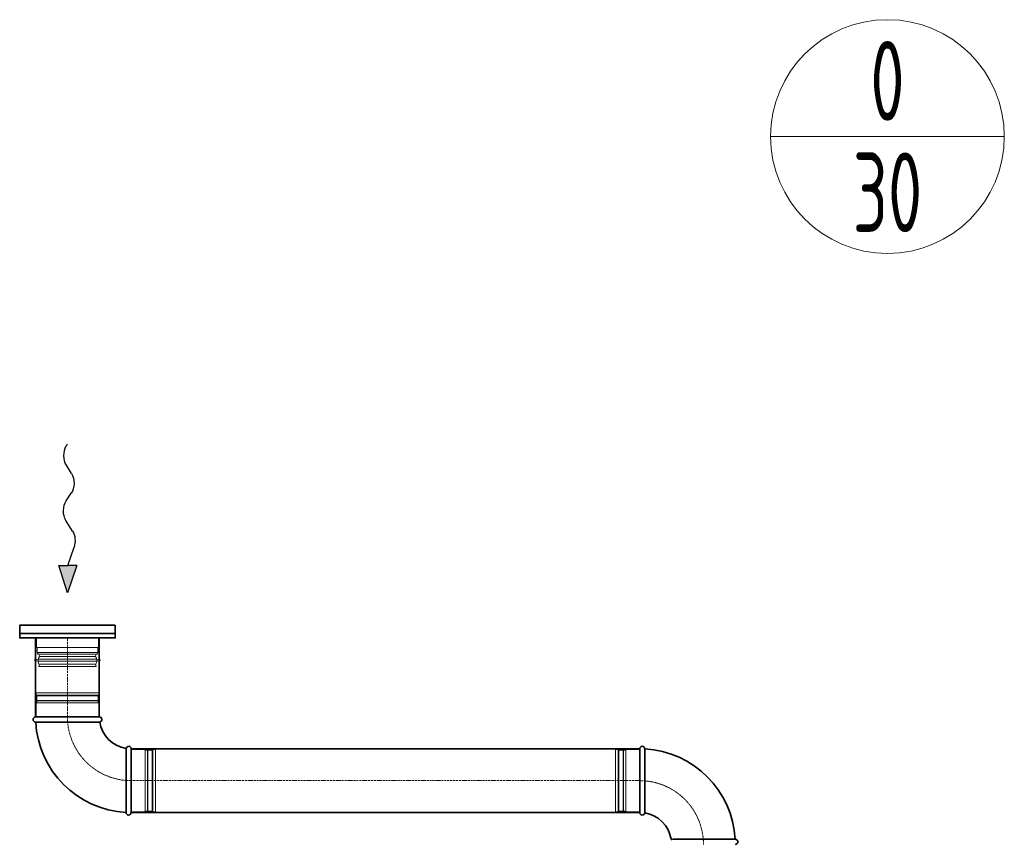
# Model space of a CAD drawing. Header units: millimetres. Extents: x 15940 to 92175, y -24684 to 227664.
# Tile 4 of 132: x 31154 to 32699, y -20071 to -18784. Entities that reach past the tile are written whole.
import ezdxf
from ezdxf.enums import TextEntityAlignment as Align

# ---------------------------------------------------------------- set-up
doc = ezdxf.new("R2010")
doc.units = ezdxf.units.MM
doc.header["$LTSCALE"] = 0.05
doc.linetypes.add('ACAD_ISO02W100', pattern=[15, 12, -3])
doc.linetypes.add('ACAD_ISO10W100', pattern=[18, 12, -3, 0, -3])
doc.layers.get('0').update_dxf_attribs({"lineweight": 5})
for name, color, linetype, lineweight in [('VZT_05 ETA (ODVOD) - OBRYS', 6, 'Continuous', 35), ('VZT_06 ETA (ODVOD) - OSA', 6, 'ACAD_ISO10W100', 5), ('VZT_30 DISTRIBUČNÍ PRVKY - OBRYS', 1, 'Continuous', 35), ('VZT_50 POPIS - OBECNE', 7, 'Continuous', 13), ('VZT_52 POPIS - DISTRIBUCE', 7, 'Continuous', 5)]:
    doc.layers.add(name, color=color, linetype=linetype, lineweight=lineweight)
doc.layers.add('VZT_07 ETA (ODVOD) - NETISK', color=8, linetype='ACAD_ISO02W100', lineweight=5, plot=False)
doc.styles.add('JS', font='isocp.shx', dxfattribs={"width": 0.6, "height": 125})

msp = doc.modelspace()

# ---------------------------------------------------------------- linework, layer by layer
at = {"color": 8, "lineweight": 5}
for points in [[(31277.9, -19754.5), (31277.9, -19769.5), (31180.9, -19769.5), (31180.9, -19754.5)], [(31277.9, -19754.5), (31180.9, -19754.5)], [(31181.9, -19777.4), (31229.4, -19777.4)], [(31183.9, -19780), (31229.4, -19780)], [(31185.5, -19783.7), (31229.4, -19783.7)], [(31276.9, -19777.4), (31229.4, -19777.4)], [(31275, -19780), (31229.4, -19780)], [(31273.3, -19783.7), (31229.4, -19783.7)], [(31185.7, -19795.6), (31184.3, -19799.5), (31229.4, -19799.5)], [(31184.8, -19795.4), (31229.4, -19795.4)], [(31274.1, -19795.4), (31229.4, -19795.4)], [(31273.2, -19795.6), (31274.6, -19799.5), (31229.4, -19799.5)]]:
    msp.add_lwpolyline(points, dxfattribs=at)
for points in [[(31181.9, -19769.5), (31181.9, -19777.4, 0.291473), (31183.5, -19779.8, 0.291473)], [(31276.9, -19769.5), (31276.9, -19777.4, -0.291473), (31275.4, -19779.8, -0.291473)], [(31177.3, -19789.4), (31183.3, -19788, -0.058981), (31183.9, -19787.9), (31229.4, -19787.9)], [(31177.3, -19789.4), (31183.1, -19790.8, 0.060863), (31183.7, -19790.9), (31229.4, -19790.9)], [(31281.6, -19789.4), (31275.6, -19788, 0.058981), (31275, -19787.9), (31229.4, -19787.9)], [(31281.6, -19789.4), (31275.8, -19790.8, -0.060863), (31275.2, -19790.9), (31229.4, -19790.9)]]:
    msp.add_lwpolyline(points, format="xyb", dxfattribs=at)
for centre, radius, start, end in [((31193.8, -19790.1), 10.5, 142.1622, 210.2824), ((31181.7, -19783.2), 3.88, 353.3265, 62.5007), ((31277.2, -19783.2), 3.88, 117.4993, 186.6735), ((31265.1, -19790.1), 10.5, 329.7176, 37.8378)]:
    msp.add_arc(centre, radius, start, end, dxfattribs=at)
at = {"layer": 'VZT_05 ETA (ODVOD) - OBRYS'}
for p, q in [((31279.4, -19878.5), (31179.4, -19878.5)), ((31179.4, -19886.5), (31229.6, -19886.5)), ((31329.4, -20028.5), (31329.4, -19928.5)), ((32127.4, -19928.5), (32127.4, -20028.5)), ((32135.4, -19928.5), (32135.4, -19978.7)), ((31321.4, -20028.5), (31321.4, -19978.3)), ((32277.4, -20070.5), (32227.3, -20070.5))]:
    msp.add_line(p, q, dxfattribs=at)
for points in [[(31179.4, -19754.5), (31179.4, -19878.5)], [(31279.4, -19754.5), (31279.4, -19878.5)], [(31329.4, -19928.5), (32127.4, -19928.5)], [(31329.4, -20028.5), (32127.4, -20028.5)]]:
    msp.add_lwpolyline(points, dxfattribs=at)
for centre, radius, start, end in [((31179.4, -19882.5), 4, 90, 270), ((31279.4, -19882.5), 4, 279.1478, 90), ((31329.4, -19878.5), 150, 183.0572, 266.9428), ((31329.4, -19878.5), 50, 189.1478, 260.8522), ((31325.4, -19928.5), 4, 0, 170.8522), ((32131.4, -19928.5), 4, 0, 180), ((32127.4, -20078.5), 150, 3.0572, 86.9428), ((31325.4, -20028.5), 4, 180, 0), ((32131.4, -20028.5), 4, 180, 350.8522), ((32127.4, -20078.5), 50, 9.1478, 80.8522), ((32277.4, -20074.5), 4, 270, 90)]:
    msp.add_arc(centre, radius, start, end, dxfattribs=at)
for points, knots in [([(31280.1, -19886.5), (31280.1, -19886.5), (31279, -19886.5), (31274.5, -19886.5), (31271, -19886.5), (31262.1, -19886.5), (31256.8, -19886.5), (31244.8, -19886.5), (31238.4, -19886.5), (31231.1, -19886.5), (31230.3, -19886.5), (31229.6, -19886.5)], [157.874915, 157.874915, 157.874915, 157.874915, 176.103874, 176.103874, 195.460379, 195.460379, 215.101284, 215.101284, 234.82164, 234.82164, 237.034743, 237.034743, 237.034743, 237.034743]), ([(31321.4, -19978.3), (31321.4, -19972), (31321.4, -19965.7), (31321.4, -19953.6), (31321.4, -19948), (31321.5, -19938.5), (31321.5, -19934.7), (31321.5, -19929.4), (31321.5, -19928), (31321.5, -19927.9), (31321.5, -19927.9), (31321.5, -19927.9)], [78.71119, 78.71119, 78.71119, 78.71119, 97.804615, 97.804615, 117.523893, 117.523893, 137.264303, 137.264303, 156.831737, 156.831737, 157.874915, 157.874915, 157.874915, 157.874915]), ([(32135.4, -19978.7), (32135.4, -19985), (32135.4, -19991.3), (32135.4, -20003.4), (32135.4, -20009), (32135.4, -20018.5), (32135.4, -20022.3), (32135.4, -20027.6), (32135.4, -20029), (32135.4, -20029.1), (32135.4, -20029.1), (32135.4, -20029.1)], [78.71119, 78.71119, 78.71119, 78.71119, 97.804615, 97.804615, 117.523893, 117.523893, 137.264303, 137.264303, 156.831737, 156.831737, 157.874915, 157.874915, 157.874915, 157.874915]), ([(32176.8, -20070.6), (32176.8, -20070.6), (32177.9, -20070.6), (32182.4, -20070.5), (32185.9, -20070.5), (32194.8, -20070.5), (32200.1, -20070.5), (32212, -20070.5), (32218.5, -20070.5), (32225.8, -20070.5), (32226.5, -20070.5), (32227.3, -20070.5)], [157.874915, 157.874915, 157.874915, 157.874915, 176.103874, 176.103874, 195.460379, 195.460379, 215.101284, 215.101284, 234.82164, 234.82164, 237.034743, 237.034743, 237.034743, 237.034743])]:
    msp.add_open_spline(points, degree=3, knots=knots, dxfattribs=at)
at = {"layer": 'VZT_06 ETA (ODVOD) - OSA', "ltscale": 5}
for points in [[(31229.4, -19878.5), (31229.4, -19754.5)], [(32127.4, -19978.5), (31329.4, -19978.5)]]:
    msp.add_lwpolyline(points, dxfattribs=at)
at = {"layer": 'VZT_06 ETA (ODVOD) - OSA', "ltscale": 0.3}
for points in [[(31229.4, -19878.5), (31229.4, -19878.5, 0.414214), (31329.4, -19978.5), (31329.4, -19978.5)], [(32227.4, -20078.5), (32227.4, -20078.5, 0.414214), (32127.4, -19978.5), (32127.4, -19978.5)]]:
    msp.add_lwpolyline(points, format="xyb", dxfattribs=at)
at = {"layer": 'VZT_07 ETA (ODVOD) - NETISK', "ltscale": 0.4}
for p, q in [((31179.4, -19845), (31279.4, -19845)), ((31179.4, -19845), (31179.4, -19845.5)), ((31179.4, -19845.5), (31279.4, -19845.5)), ((31179.4, -19852.5), (31279.4, -19852.5)), ((31179.4, -19852.5), (31179.4, -19853)), ((31179.4, -19853), (31279.4, -19853)), ((31180.4, -19840.5), (31278.4, -19840.5)), ((31180.4, -19840.5), (31180.4, -19844.5)), ((31180.4, -19844.5), (31278.4, -19844.5)), ((31181.4, -19844.5), (31181.4, -19845)), ((31181.4, -19845.5), (31181.4, -19852.5)), ((31181.4, -19853), (31181.4, -19856.5)), ((31277.4, -19844.5), (31277.4, -19845)), ((31277.4, -19845.5), (31277.4, -19852.5)), ((31277.4, -19853), (31277.4, -19856.5)), ((31278.4, -19840.5), (31278.4, -19844.5)), ((31279.4, -19845), (31279.4, -19845.5)), ((31279.4, -19852.5), (31279.4, -19853)), ((31180.4, -19856.5), (31278.4, -19856.5)), ((31180.4, -19856.5), (31180.4, -19878.5)), ((31278.4, -19856.5), (31278.4, -19878.5)), ((31329.4, -19929.5), (31351.4, -19929.5)), ((31351.4, -20027.5), (31351.4, -19929.5)), ((31351.4, -19930.5), (31354.9, -19930.5)), ((31354.9, -20028.5), (31354.9, -19928.5)), ((31354.9, -19928.5), (31355.4, -19928.5)), ((31355.4, -20028.5), (31355.4, -19928.5)), ((31355.4, -19930.5), (31362.4, -19930.5)), ((31362.4, -20028.5), (31362.4, -19928.5)), ((31362.4, -19928.5), (31362.9, -19928.5)), ((31362.9, -20028.5), (31362.9, -19928.5)), ((31362.9, -19930.5), (31363.4, -19930.5)), ((31363.4, -20027.5), (31363.4, -19929.5)), ((31363.4, -19929.5), (31367.4, -19929.5)), ((31367.4, -20027.5), (31367.4, -19929.5)), ((32089.4, -19929.5), (32089.4, -20027.5)), ((32093.4, -19929.5), (32089.4, -19929.5)), ((32093.4, -19929.5), (32093.4, -20027.5)), ((32093.9, -19930.5), (32093.4, -19930.5)), ((32093.9, -19928.5), (32093.9, -20028.5)), ((32094.4, -19928.5), (32093.9, -19928.5)), ((32094.4, -19928.5), (32094.4, -20028.5)), ((32101.4, -19930.5), (32094.4, -19930.5)), ((32101.4, -19928.5), (32101.4, -20028.5)), ((32101.9, -19928.5), (32101.4, -19928.5)), ((32101.9, -19928.5), (32101.9, -20028.5)), ((32105.4, -19930.5), (32101.9, -19930.5)), ((32105.4, -19929.5), (32105.4, -20027.5)), ((32127.4, -19929.5), (32105.4, -19929.5)), ((31329.4, -20027.5), (31351.4, -20027.5)), ((31351.4, -20026.5), (31354.9, -20026.5)), ((31354.9, -20028.5), (31355.4, -20028.5)), ((31355.4, -20026.5), (31362.4, -20026.5)), ((31362.4, -20028.5), (31362.9, -20028.5)), ((31362.9, -20026.5), (31363.4, -20026.5)), ((31363.4, -20027.5), (31367.4, -20027.5)), ((32093.4, -20027.5), (32089.4, -20027.5)), ((32093.9, -20026.5), (32093.4, -20026.5)), ((32094.4, -20028.5), (32093.9, -20028.5)), ((32101.4, -20026.5), (32094.4, -20026.5)), ((32101.9, -20028.5), (32101.4, -20028.5)), ((32105.4, -20026.5), (32101.9, -20026.5)), ((32127.4, -20027.5), (32105.4, -20027.5))]:
    msp.add_line(p, q, dxfattribs=at)
at = {"layer": 'VZT_30 DISTRIBUČNÍ PRVKY - OBRYS'}
msp.add_lwpolyline([(31304.4, -19734.5), (31154.4, -19734.5), (31154.4, -19754.5), (31304.4, -19754.5)], close=True, dxfattribs=at)
msp.add_lwpolyline([(31154.4, -19747.7), (31304.4, -19747.7)], dxfattribs=at)
at = {"layer": 'VZT_50 POPIS - OBECNE'}
msp.add_line((31227.6, -19453.2), (31229.4, -19450.1), dxfattribs=at)
at = {"layer": 'VZT_50 POPIS - OBECNE', "color": 0, "lineweight": -2}
for p, q in [((31235.9, -19496.3), (31227.7, -19483.3)), ((31227.5, -19539.2), (31235.4, -19527.3)), ((31237.5, -19586.7), (31227.1, -19570.2)), ((31230, -19640.7), (31239.7, -19612.1)), ((31229.4, -19683.7), (31216.1, -19640.6)), ((31216.1, -19640.6), (31230, -19640.7)), ((31244, -19640.9), (31229.4, -19683.7)), ((31244, -19640.9), (31230, -19640.7))]:
    msp.add_line(p, q, dxfattribs=at)
at = {"layer": 'VZT_50 POPIS - OBECNE', "color": 0, "lineweight": -2, "extrusion": (0, 0, -1)}
for centre, start_param, end_param in [((31237.2, -19468), 0.766537, 2.320574), ((31226.3, -19511.7), 3.908129, 5.516649), ((31236.6, -19554.8), 0.766537, 2.375056), ((31227.9, -19602.1), 3.908129, 5.191299)]:
    msp.add_ellipse(centre, major_axis=(-0.3, -21.5), ratio=0.625, start_param=start_param, end_param=end_param, dxfattribs=at)
at = {"layer": 'VZT_50 POPIS - OBECNE', "color": 0, "lineweight": -2}
msp.add_solid([(31244, -19640.9), (31216.1, -19640.6), (31229.4, -19683.7)], dxfattribs=at)
at = {"layer": 'VZT_52 POPIS - DISTRIBUCE'}
msp.add_line((32332.7, -18967.5), (32699.5, -18967.5), dxfattribs=at)
msp.add_circle((32516.1, -18967.5), 183.4, dxfattribs=at)

# ---------------------------------------------------------------- texts
at = {"layer": 'VZT_52 POPIS - DISTRIBUCE', "ltscale": 50, "style": 'JS', "width": 0.7}
for s, p in [('0', (32516.1, -18880)), ('30', (32516.1, -19055))]:
    msp.add_text(s, height=125, dxfattribs=at).set_placement(p, align=Align.MIDDLE_CENTER)

doc.saveas('drawing.dxf')
